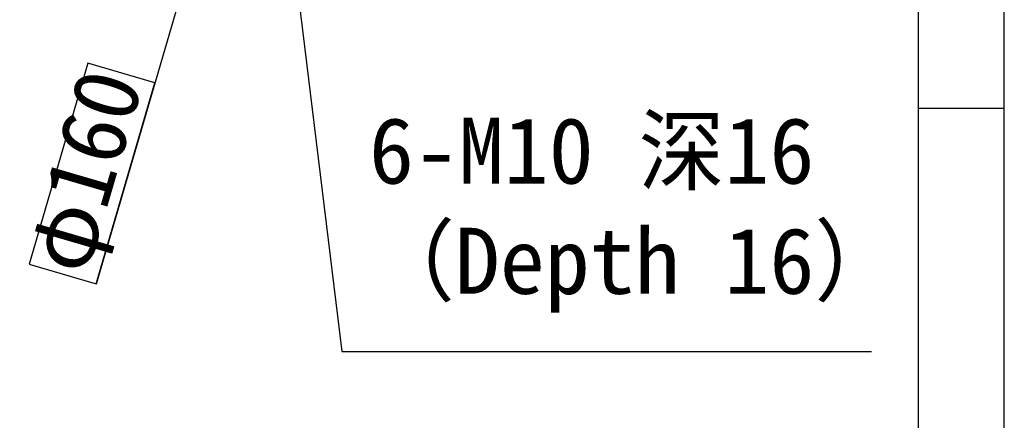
# Model space of a CAD drawing. Header units: millimetres. Extents: x -1 to 10933, y 0 to 7722.
# Tile 102 of 122: x 9443 to 10933, y 1439 to 2045. Entities that reach past the tile are written whole.
import ezdxf

# ---------------------------------------------------------------- set-up
doc = ezdxf.new("R2010")
doc.units = ezdxf.units.MM
doc.header["$LTSCALE"] = 13
doc.header["$PDSIZE"] = -1
doc.dimstyles.new('副本 (2) efort-st-3', dxfattribs={"dimtxt": 100, "dimasz": 50, "dimexe": 1.25, "dimexo": 0.625, "dimtad": 1, "dimdec": 0, "dimlfac": 0.2309, "dimdsep": 46, "dimtxsty": 'Standard', "dimcen": 2.5, "dimclrd": 3, "dimclre": 3, "dimadec": 0, "dimazin": 0, "dimtfac": 1, "dimtmove": 0, "dimatfit": 3, "dimfxl": 1, "dimarcsym": 0})

# ---------------------------------------------------------------- blocks, each defined once
blk = doc.blocks.new('*D202')
at = {"color": 3, "lineweight": -2}
for p, q in [((9952.8, 2994.2), (9966.8, 3042.2)), ((9938.8, 2946.2), (9744.4, 2280.7)), ((9558.8, 1645.5), (9730.3, 2232.7)), ((9545.6, 1979.5), (9456.7, 1675.3)), ((9647.1, 1949.9), (9545.6, 1979.5)), ((9558.2, 1645.7), (9647.1, 1949.9)), ((9456.7, 1675.3), (9558.2, 1645.7))]:
    blk.add_line(p, q, dxfattribs=at)
at = {"color": 3}
for points in [[(9944.8, 2996.5), (9960.8, 2991.9), (9938.8, 2946.2)], [(9738.3, 2230.4), (9722.3, 2235), (9744.4, 2280.7)]]:
    blk.add_solid(points, dxfattribs=at)
at = {"layer": 'Defpoints', "color": 0}
for p in [(9938.8, 2946.2), (9744.4, 2280.7)]:
    blk.add_point(p, dxfattribs=at)
at = {"color": 0, "insert": (9551.9, 1812.6), "char_height": 100, "attachment_point": 5, "rotation": 73.7141}
blk.add_mtext('φ160', dxfattribs=at)

msp = doc.modelspace()

# ---------------------------------------------------------------- linework, layer by layer
at = {"color": 0, "linetype": 'Continuous', "lineweight": 25}
msp.add_line((10933, 0), (10933, 7722), dxfattribs=at)
at = {"linetype": 'Continuous', "lineweight": 25}
for p, q in [((10803, 130), (10803, 7592)), ((10933, 1911), (10803, 1911))]:
    msp.add_line(p, q, dxfattribs=at)

# ---------------------------------------------------------------- texts
at = {"color": 0, "insert": (9971.3, 1897.2), "char_height": 100, "width": 2991.679, "attachment_point": 1}
msp.add_mtext('6-M10 深16\\P（Depth 16）', dxfattribs=at)

# ---------------------------------------------------------------- dimensions: what is measured, and where the dimension line sits
at = {"color": 0}
dim = msp.add_diameter_dim_2p(p1=(9938.8, 2946.2), p2=(9744.4, 2280.7), text='φ160', dimstyle='副本 (2) efort-st-3', override={"dimgap": -0.625, "dimtxsty": 'Standard', "dimtol": 0, "dimlim": 0}, dxfattribs=at)
dim.commit()
dim.dimension.update_dxf_attribs({"geometry": '*D202', "text_midpoint": (9603.2, 1797.6), "dimtype": 163})

# ---------------------------------------------------------------- leaders
msp.add_leader([(9841.6, 2266.8), (9930.2, 1543.1), (10731.8, 1543.1)], dimstyle='副本 (2) efort-st-3', override={"dimgap": 0.625, "dimtad": 0}, dxfattribs=at)

doc.saveas('drawing.dxf')
